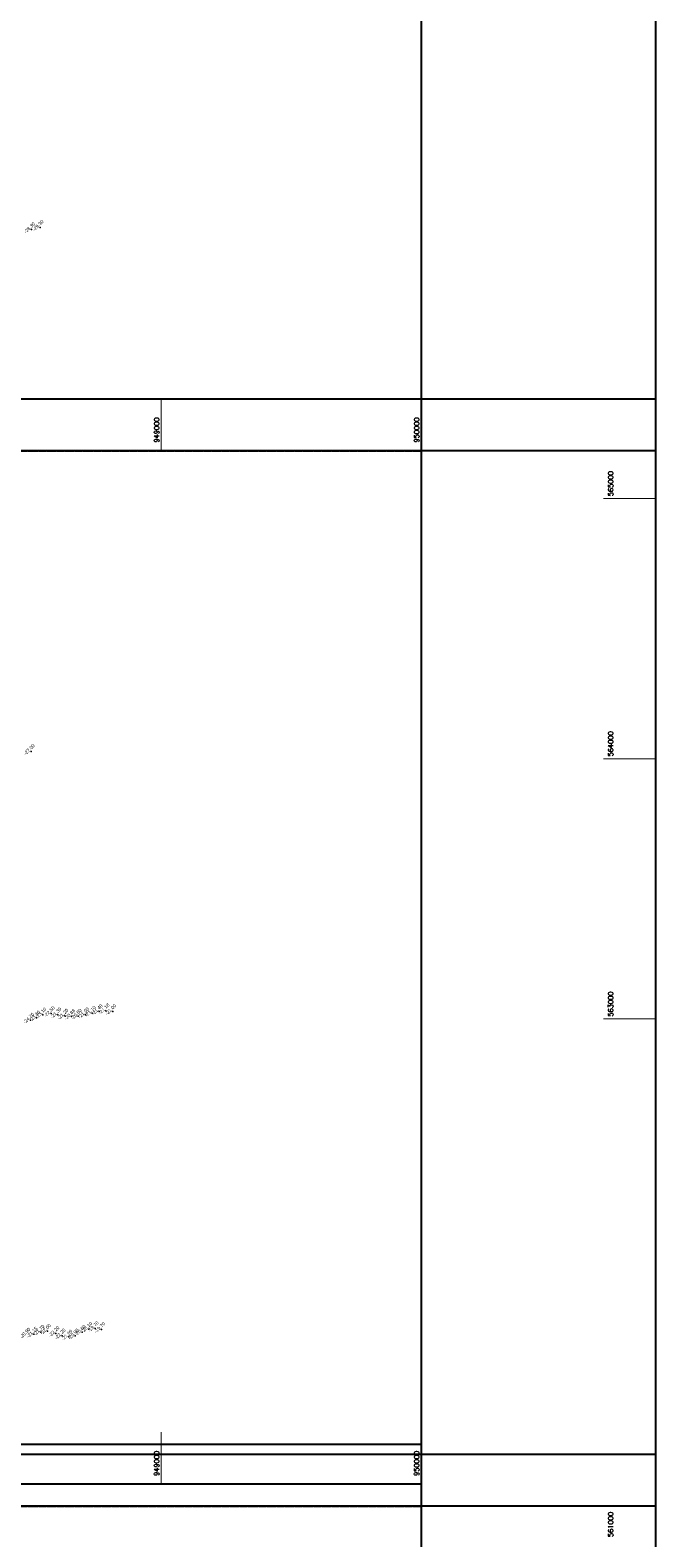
# Model space of a CAD drawing. Header units: feet. Extents: x 923032 to 950902, y 470215 to 606658.
# Tile 44 of 66: x 948496 to 950902, y 561006 to 566800. Entities that reach past the tile are written whole.
import ezdxf
from ezdxf.enums import TextEntityAlignment as Align

# ---------------------------------------------------------------- set-up
doc = ezdxf.new("R2010")
doc.units = ezdxf.units.FT
doc.header["$MEASUREMENT"] = 0
doc.header["$XCLIPFRAME"] = 0
doc.header["$PDSIZE"] = 100
doc.linetypes.add('DASHED', pattern=[0.75, 0.5, -0.25])
doc.linetypes.add('DASHED2', pattern=[0.375, 0.25, -0.125])
doc.layers.add('ALIGNSPACE-24x36', color=1, linetype='DASHED2', plot=False)
for name, color, linetype in [('ELEV8', 7, 'Continuous'), ('GRID-LABELS-X', 7, 'Continuous'), ('GRID-LABELS-Y', 7, 'Continuous'), ('GRID-TICKS-X', 7, 'Continuous'), ('GRID-TICKS-Y', 7, 'Continuous'), ('MATCHLINE', 7, 'DASHED'), ('POINTS8', 7, 'Continuous')]:
    doc.layers.add(name, color=color, linetype=linetype)
doc.layers.add('MrSID', color=251, linetype='Continuous', transparency=0.2)
doc.styles.add('MM-STANDARD', font='txt', dxfattribs={"height": 1})
doc.styles.get("Standard").update_dxf_attribs({"font": 'simplex.shx'})
picture_1 = doc.add_image_def('image3.sid', size_in_pixel=(6317, 6971))
picture_2 = doc.add_image_def('image8.sid', size_in_pixel=(6313, 6971))

msp = doc.modelspace()

# ---------------------------------------------------------------- linework, layer by layer
at = {"layer": 'ALIGNSPACE-24x36'}
for points in [[(944000, 569439.3), (950900.2, 569439.3), (950900.2, 565183.4), (944000, 565183.4)], [(944000, 565383.4), (950900.2, 565383.4), (950900.2, 561127.6), (944000, 561127.6)], [(944000, 561327.6), (950900.2, 561327.6), (950900.2, 557071.8), (944000, 557071.8)]]:
    msp.add_lwpolyline(points, close=True, dxfattribs=at)
at = {"layer": 'GRID-TICKS-X', "const_width": 4, "flags": 128}
for points in [[(949000, 565383.4), (949000, 565183.4)], [(950000, 565383.4), (950000, 565183.4)], [(949000, 561412.1), (949000, 561212.1)], [(950000, 561412.1), (950000, 561212.1)]]:
    msp.add_lwpolyline(points, dxfattribs=at)
at = {"layer": 'GRID-TICKS-Y', "const_width": 4, "flags": 128}
for points in [[(950700.2, 565000), (950900.2, 565000)], [(950700.2, 564000), (950900.2, 564000)], [(950700.2, 563000), (950900.2, 563000)]]:
    msp.add_lwpolyline(points, dxfattribs=at)
at = {"layer": 'MATCHLINE'}
for p, q in [((944000, 565383.4), (950000, 565383.4)), ((944000, 565183.4), (950000, 565183.4)), ((944000, 561327.6), (950000, 561327.6)), ((944000, 561127.6), (950000, 561127.6))]:
    msp.add_line(p, q, dxfattribs=at)
at = {"layer": 'POINTS8', "color": 250, "linetype": 'Continuous', "lineweight": 0, "transparency": 33554687}
for p in [(948534, 566042, -29.3), (948501.2, 566033.4, -28.3), (948499.8, 564028, -27), (948760.9, 563028.4, -21.4), (948787.5, 563031.5, -21.2), (948813.4, 563028.7, -21), (948497.6, 562995.8, -24.7), (948520.5, 563003.8, -23.3), (948544.6, 563015.4, -23.1), (948576.8, 563020.8, -22.5), (948602.4, 563015.9, -21.4), (948629.3, 563011.2, -21.2), (948655.3, 563009.6, -20.9), (948680.5, 563010.8, -20.8), (948708.7, 563016.2, -21), (948734.7, 563021.9, -21.1), (948745.7, 561810.1, -19.7), (948510.6, 561788.1, -21.1), (948537.2, 561796.6, -21.7), (948562.2, 561800.2, -22), (948595, 561791.6, -22.2), (948618.6, 561782.2, -22.2), (948644.5, 561777.9, -21.6), (948669.2, 561781.7, -20.9), (948695.7, 561795.8, -20.6), (948721.1, 561807.3, -20.1), (948771, 561806.6, -19.7)]:
    msp.add_point(p, dxfattribs=at)

# ---------------------------------------------------------------- texts
at = {"layer": 'ELEV8', "color": 18, "true_color": 0x000000, "transparency": 33554687, "style": 'MM-STANDARD'}
for s, p in [('-28.30', (948501.2, 566033.4, -28.3)), ('-29.30', (948534, 566042, -29.3)), ('-27.00', (948499.8, 564028, -27)), ('-23.30', (948520.5, 563003.8, -23.3)), ('-23.10', (948544.6, 563015.4, -23.1)), ('-22.50', (948576.8, 563020.8, -22.5)), ('-21.39', (948602.4, 563015.9, -21.4)), ('-21.20', (948629.3, 563011.2, -21.2)), ('-20.88', (948655.3, 563009.6, -20.9)), ('-20.80', (948680.5, 563010.8, -20.8)), ('-21.00', (948708.7, 563016.2, -21)), ('-21.10', (948734.7, 563021.9, -21.1)), ('-21.40', (948760.9, 563028.4, -21.4)), ('-21.18', (948787.5, 563031.5, -21.2)), ('-21.00', (948813.4, 563028.7, -21)), ('-24.70', (948497.6, 562995.8, -24.7)), ('-20.90', (948483.2, 561785.2, -20.9)), ('-21.15', (948510.6, 561788.1, -21.1)), ('-21.70', (948537.2, 561796.6, -21.7)), ('-22.00', (948562.2, 561800.2, -22)), ('-22.20', (948595, 561791.6, -22.2)), ('-22.20', (948618.6, 561782.2, -22.2)), ('-20.90', (948669.2, 561781.7, -20.9)), ('-20.60', (948695.7, 561795.8, -20.6)), ('-20.10', (948721.1, 561807.3, -20.1)), ('-19.70', (948745.7, 561810.1, -19.7)), ('-19.70', (948771, 561806.6, -19.7)), ('-21.59', (948644.5, 561777.9, -21.6))]:
    msp.add_text(s, height=13, rotation=45, dxfattribs=at).set_placement(p, align=Align.BOTTOM_CENTER)
at = {"layer": 'GRID-LABELS-X'}
for s, p in [('949000', (948991.6, 565214.9)), ('950000', (949991.6, 565214.9)), ('949000', (948991.6, 561243.6)), ('950000', (949991.6, 561243.6))]:
    msp.add_text(s, height=18.75, rotation=90, dxfattribs=at).set_placement(p)
at = {"layer": 'GRID-LABELS-Y'}
for s, p in [('565000', (950737.6, 565008.7)), ('564000', (950737.6, 564008.7)), ('563000', (950737.6, 563008.7)), ('561000', (950737.6, 561008.7))]:
    msp.add_text(s, height=18.75, rotation=90, dxfattribs=at).set_placement(p)

# ---------------------------------------------------------------- pictures from other files: only their frames are drawn
at = {"layer": 'MrSID'}
image = msp.add_image(picture_2, insert=(943713.8, 561212.1), size_in_units=(20711.9, 22870.7), dxfattribs=at)
image.set_boundary_path([(45.715, -0.5), (1915.535, 6970.5)])
image = msp.add_image(picture_1, insert=(943865.4, 538494.6), size_in_units=(20725.1, 22870.7), dxfattribs=at)
image.set_boundary_path([(-0.5, -0.5), (1869.32, 6970.5)])

doc.saveas('drawing.dxf')
